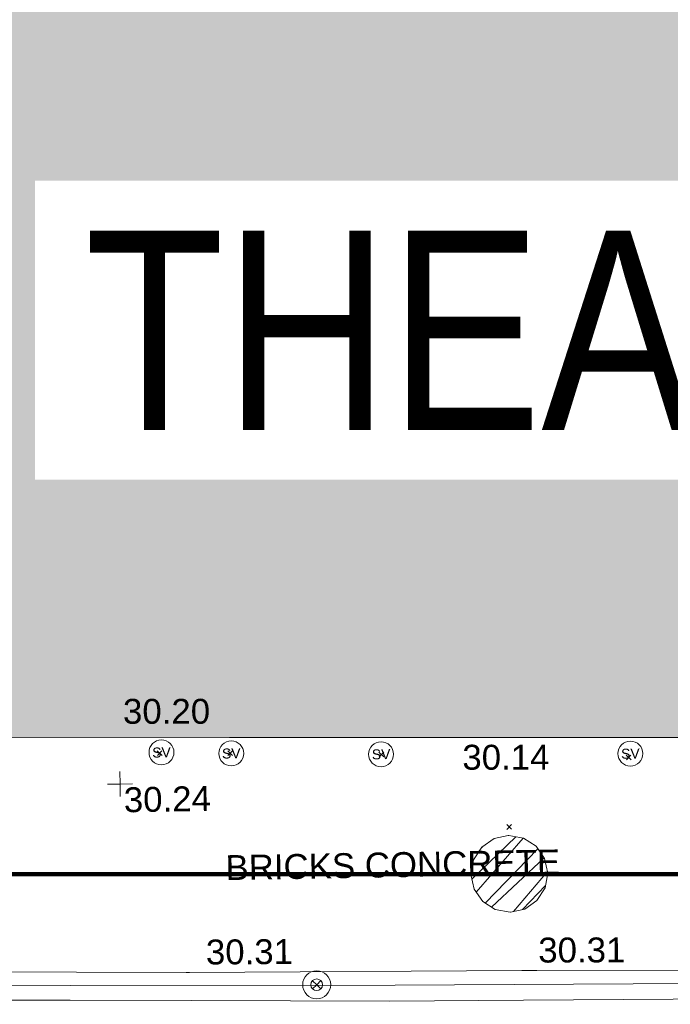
# Model space of a CAD drawing. Header units: millimetres. Extents: x -290717 to 520720, y -88450 to 287762.
# Tile 239 of 256: x 65741 to 75531, y 42444 to 57264. Entities that reach past the tile are written whole.
import ezdxf

# ---------------------------------------------------------------- set-up
doc = ezdxf.new("R2010")
doc.units = ezdxf.units.MM
doc.linetypes.add('IMPORT-HIDDEN2 _3_', pattern=[4762.5, 3175, -1587.5])
doc.linetypes.add('IMPORT-UG_ELEC_STREET LIGHTING_QLB2 _2_', pattern=[2700, 1500, -300.0000000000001, 0, -250, 150, -300.0000000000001, 0, -200])
for name, color, linetype, lineweight, true_color in [('00__TOPO__TOP_OF_FENCE_SYMBOL', 7, 'Continuous', 9, 0x666666), ('00_TOPO_SERV_STOP_VALVE', 7, 'Continuous', 9, 0x666666), ('00_UAV_BUILDING_OUTLINE', 5, 'Continuous', 9, 0x0000ff), ('00_UAV_FENCE_2D', 7, 'Continuous', 9, 0x264c2f), ('00_UAV_LEVEL_SPOT', 7, 'Continuous', 9, 0x666666), ('00_UAV_WALL', 7, 'Continuous', 9, 0x7c00a5), ('12333-PUM-2D-U-0001-C01 - Rev2_REVIT IMPORT_dwg', 7, 'Continuous', 9, 0x767676), ('A_RHA_Line', 7, 'Continuous', 9, 0x00a600), ('PUM-CHAMBER EXTENTS', 6, 'IMPORT-HIDDEN2 _3_', 9, 0xff00ff)]:
    doc.layers.add(name, color=color, linetype=linetype, lineweight=lineweight, true_color=true_color)
for name, color, linetype, lineweight in [('00_UAV_SURVEY_TEXT', 7, 'Continuous', 9), ('A_RHA_Detail', 7, 'Continuous', 9), ('A_RHA_Text', 7, 'Continuous', 9), ('GEN-TEXT', 7, 'Continuous', 9)]:
    doc.layers.add(name, color=color, linetype=linetype, lineweight=lineweight)
doc.styles.add('Arial Narrow', font='ARIALN.TTF', dxfattribs={"height": 3000})
doc.styles.add('Swis721 Lt BT', font='swissl.ttf', dxfattribs={"height": 399.9999999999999})
doc.styles.add('Swis721 Lt BT_2', font='swissl.ttf', dxfattribs={"height": 375})

# ---------------------------------------------------------------- blocks, each defined once
blk = doc.blocks.new('12333-PUM-2D-U-0001-C01 - Rev2_REVIT IMPORT_dwg_MSL_Sluice_Valve_SYM-2077246-Site Location Plan Existing')
at = {"layer": '00_TOPO_SERV_STOP_VALVE', "color": 254, "true_color": 0xcccccc}
blk.add_circle((0, 0), 500.0000000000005, dxfattribs=at)
at = {"layer": '00_TOPO_SERV_STOP_VALVE', "insert": (0, 198.9876086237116), "char_height": 399.9999999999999, "width": 785.1100955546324, "attachment_point": 2, "line_spacing_factor": 1.005061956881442, "style": 'Swis721 Lt BT'}
blk.add_mtext('SV', dxfattribs=at)
blk = doc.blocks.new('12333-PUM-2D-U-0001-C01 - Rev2_REVIT IMPORT_dwg_MSL_Node_LineworkTOF-2077248-Site Location Plan Existing')
at = {"layer": '00__TOPO__TOP_OF_FENCE_SYMBOL', "color": 254, "true_color": 0xcccccc, "flags": 128}
for points in [[(165.3591892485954, 165.3591892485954), (0, 0), (-165.3591892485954, 165.3591892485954)], [(165.3591892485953, -165.3591892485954), (0, 0), (-165.3591892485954, -165.3591892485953)]]:
    blk.add_lwpolyline(points, dxfattribs=at)
at = {"layer": '00__TOPO__TOP_OF_FENCE_SYMBOL', "color": 254, "true_color": 0xcccccc}
for radius in [562.5594001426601, 233.853208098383]:
    blk.add_circle((0, 0), radius, dxfattribs=at)
blk = doc.blocks.new('12333-PUM-2D-U-0001-C01 - Rev2_REVIT IMPORT_dwg_UAV-2077255-Site Location Plan Existing')
at = {"layer": '00_UAV_LEVEL_SPOT', "color": 254, "true_color": 0xcccccc, "flags": 128}
for points in [[(500.0000000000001, 0), (0, 0), (0, 500.0000000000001)], [(0, -500.0000000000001), (0, 0), (-500.0000000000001, 0)]]:
    blk.add_lwpolyline(points, dxfattribs=at)
blk = doc.blocks.new('12333-PUM-2D-U-0001-C01 - Rev2_REVIT IMPORT_dwg_MGS62954_T2_Galway_ITM_3d_Rev1-2077680-Site Location Plan Existing')
at = {"layer": '00_UAV_FENCE_2D', "color": 254, "true_color": 0xcccccc, "flags": 128}
blk.add_lwpolyline([(533991899.5421202, 725600325.4482307), (533991828.5702921, 725596626.0258937), (533987912.7885, 725596664.6665001), (533983992.7885, 725596759.6665), (533978558.7885, 725596850.6664999), (533974087.7885001, 725596902.6665), (533969196.7885, 725596983.6665), (533963895.7885, 725597063.6665), (533960784.0595001, 725597139.8885001), (533960859.0595001, 725601247.8885), (533960914.0595001, 725605285.8885001), (533960967.7425, 725607837.812), (533961063.7425001, 725613958.8120002), (533961090.6646547, 725616194.2439686)], dxfattribs=at)
at = {"layer": '00_UAV_WALL', "color": 254, "true_color": 0xcccccc, "flags": 128}
for points in [[(533992189.7086982, 725600320.5054702), (533992075.7884999, 725596393.6665001), (533991005.2950826, 725596422.1062272), (533988198.7885, 725596496.6665001), (533986008.5859736, 725596530.3464564), (533983841.7885, 725596563.6665), (533981010.8676286, 725596590.0782341), (533979768.7885, 725596601.6665), (533976012.6309975, 725596642.7138413), (533974003.7885001, 725596664.6665001), (533971014.2877428, 725596725.5752472), (533969193.7885, 725596762.6665), (533966015.4047053, 725596816.5814509), (533964300.7885001, 725596845.6665), (533961016.0061923, 725596867.9222395), (533960499.0436471, 725596871.4248717), (533960590.1335039, 725601352.1082281), (533960596.1900001, 725601650.0255002), (533960664.1329561, 725606346.3936037), (533960686.1900001, 725607871.0255), (533960802.279188, 725611338.7042762), (533960834.8385001, 725612311.2775)], [(533960995.7885, 725597359.6665), (533965727.7885, 725597253.6665), (533965994.5250275, 725597248.1456981), (533970945.7885001, 725597145.6665001), (533970993.4543039, 725597145.124227), (533975993.1307698, 725597088.2450862), (533976219.7885, 725597085.6665), (533980702.7885001, 725597012.6665), (533980992.3402064, 725597008.2738068), (533984657.7885, 725596952.6665), (533985991.5877491, 725596930.5031238), (533988328.7885, 725596891.6664999), (533990990.7470879, 725596855.134589), (533991607.7885, 725596846.6665002), (533991678.4460872, 725600329.2144285)]]:
    blk.add_lwpolyline(points, dxfattribs=at)
at = {"xscale": 0.375, "yscale": 0.375, "zscale": 0.375}
for name, p in [('12333-PUM-2D-U-0001-C01 - Rev2_REVIT IMPORT_dwg_MSL_Sluice_Valve_SYM-2077246-Site Location Plan Existing', (533970631.0595001, 725600465.8885001)), ('12333-PUM-2D-U-0001-C01 - Rev2_REVIT IMPORT_dwg_MSL_Sluice_Valve_SYM-2077246-Site Location Plan Existing', (533971681.0595001, 725600432.8885)), ('12333-PUM-2D-U-0001-C01 - Rev2_REVIT IMPORT_dwg_MSL_Sluice_Valve_SYM-2077246-Site Location Plan Existing', (533973935.0595001, 725600380.8885001)), ('12333-PUM-2D-U-0001-C01 - Rev2_REVIT IMPORT_dwg_MSL_Sluice_Valve_SYM-2077246-Site Location Plan Existing', (533977685.0595001, 725600324.8885001)), ('12333-PUM-2D-U-0001-C01 - Rev2_REVIT IMPORT_dwg_UAV-2077255-Site Location Plan Existing', (533970000, 725600000.0000001)), ('12333-PUM-2D-U-0001-C01 - Rev2_REVIT IMPORT_dwg_MSL_Node_LineworkTOF-2077248-Site Location Plan Existing', (533972905.3134631, 725596928.44186))]:
    blk.add_blockref(name, p, dxfattribs=at)
at = {"layer": '00_UAV_BUILDING_OUTLINE', "color": 251, "true_color": 0x666666, "char_height": 375, "width": 1495.902363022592, "attachment_point": 1, "line_spacing_factor": 1.005061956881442, "style": 'Swis721 Lt BT_2'}
for s, insert, rotation in [('30.20', (533970066.082028, 725601281.5675609), 359.0241056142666), ('30.14', (533975159.4287546, 725600501.692535), 359.0241056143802)]:
    blk.add_mtext(s, dxfattribs=dict(at, insert=insert, rotation=rotation))
at = {"layer": '00_UAV_LEVEL_SPOT', "insert": (533970051.8765643, 725599949.1441547), "char_height": 375, "width": 1495.902363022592, "attachment_point": 1, "line_spacing_factor": 1.005061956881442, "style": 'Swis721 Lt BT_2'}
blk.add_mtext('30.24', dxfattribs=at)
at = {"layer": '00_UAV_SURVEY_TEXT', "color": 251, "true_color": 0x666666, "insert": (533971563.8000001, 725598901.6296078), "char_height": 375, "width": 5617.944430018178, "attachment_point": 1, "line_spacing_factor": 1.005061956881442, "style": 'Swis721 Lt BT_2'}
blk.add_mtext('BRICKS CONCRETE', dxfattribs=at)
at = {"layer": '00_UAV_WALL', "color": 251, "true_color": 0x666666, "char_height": 375, "width": 1495.902363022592, "attachment_point": 1, "line_spacing_factor": 1.005061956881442, "style": 'Swis721 Lt BT_2'}
for insert, rotation in [((533971249.0717741, 725597637.4778334), 359.34819899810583), ((533976250.6144319, 725597579.625314), 359.13081338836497)]:
    blk.add_mtext('30.31', dxfattribs=dict(at, insert=insert, rotation=rotation))
blk = doc.blocks.new('12333-PUM-2D-U-0001-C01 - Rev2_REVIT IMPORT_dwg-1620468-Site Location Plan Existing')
at = {"layer": 'PUM-CHAMBER EXTENTS', "true_color": 0xffaaff}
h = blk.add_hatch(dxfattribs=at)
h.set_pattern_fill('FP_3', color=211, style=0, pattern_type=2)
h.set_pattern_definition([(45, (-533641079.65, -725615854.3560001), (-265.1650429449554, 265.1650429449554), []), (45, (-533640902.873, -725615854.3560001), (-265.1650429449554, 265.1650429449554), [])])
h.paths.add_polyline_path([(334753.350152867, -17885.41153934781), (334974.5623624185, -17841.40969510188), (335162.0970183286, -17716.10304410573), (335287.4036693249, -17528.56838819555), (335331.4055135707, -17307.35617864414), (335287.4036693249, -17086.14396909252), (335162.0970183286, -16898.60931318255), (334974.5623624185, -16773.30266218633), (334753.350152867, -16729.3008179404), (334510.5733809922, -16787.7116420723), (334344.6032874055, -16898.60931318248), (334219.2966364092, -17086.14396909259), (334175.2947921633, -17307.35617864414), (334219.2966364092, -17528.56838819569), (334344.6032874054, -17716.10304410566), (334532.1379433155, -17841.40969510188)])
at = {"layer": 'GEN-TEXT', "color": 253, "true_color": 0xaaaaaa}
for p, q in [((329488.3698138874, -15434.35617862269), (329559.0804920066, -15363.64550050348)), ((329559.0804920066, -15434.35617862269), (329488.3698138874, -15363.64550050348)), ((330548.3698139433, -15454.35617864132), (330619.0804920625, -15383.64550052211)), ((330619.0804920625, -15454.35617864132), (330548.3698139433, -15383.64550052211)), ((332823.6359793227, -15512.40468316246), (332894.346657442, -15441.69400504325)), ((332894.346657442, -15512.40468316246), (332823.6359793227, -15441.69400504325)), ((336543.3796319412, -15622.08395206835), (336614.0903100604, -15551.37327394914)), ((336614.0903100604, -15622.08395206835), (336543.3796319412, -15551.37327394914)), ((334728.9948138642, -16636.71151769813), (334799.7054919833, -16566.00083957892)), ((334799.7054919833, -16636.71151769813), (334728.9948138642, -16566.00083957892))]:
    blk.add_line(p, q, dxfattribs=at)
at = {"layer": 'PUM-CHAMBER EXTENTS', "color": 211, "linetype": 'Continuous', "true_color": 0xffaaff, "flags": 128}
blk.add_lwpolyline([(335331.4055135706, -17307.35617864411), (335287.4036693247, -17086.14396909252), (335162.0970183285, -16898.60931318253), (334974.5623624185, -16773.30266218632), (334753.3501528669, -16729.30081794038), (334745.6440419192, -16730.83365871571), (334532.1379433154, -16773.30266218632), (334344.6032874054, -16898.60931318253), (334219.2966364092, -17086.14396909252), (334175.2947921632, -17307.35617864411), (334219.2966364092, -17528.56838819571), (334344.6032874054, -17716.10304410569), (334532.1379433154, -17841.40969510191), (334753.3501528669, -17885.41153934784), (334761.0562638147, -17883.87869857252), (334974.5623624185, -17841.40969510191), (335162.0970183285, -17716.10304410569), (335287.4036693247, -17528.56838819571)], close=True, dxfattribs=at)
blk.add_blockref('12333-PUM-2D-U-0001-C01 - Rev2_REVIT IMPORT_dwg_MGS62954_T2_Galway_ITM_3d_Rev1-2077680-Site Location Plan Existing', (-533641079.6498471, -725615854.3561786))

msp = doc.modelspace()

# ---------------------------------------------------------------- hatches: boundary and pattern name
at = {"layer": 'A_RHA_Detail', "true_color": 0xc0c0c0}
h = msp.add_hatch(color=9, dxfattribs=at)
h.paths.add_polyline_path([(-80880.60083898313, -68502.79057078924), (-80400.86592458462, -68483.4150911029), (-80400.86592458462, -62984.64684182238), (-24474.85765180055, -63009.32043784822), (-24456.14471274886, -50840.30023854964), (-36622.55041054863, -50831.65104346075), (-36622.5504104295, -44228.57792609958), (-50959.05265825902, -44213.68205212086), (-50959.05265825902, -42573.78171509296), (-54563.93258049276, -42571.21897729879), (-54565.69773355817, -45054.17447471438), (-92408.82109324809, -45027.27149617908), (-92411.78875845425, -49201.74309219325), (-100061.9988811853, -49201.74309219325), (-100052.221444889, -64852.82557835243), (-86120.90825231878, -64852.82557835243), (-86092.16626519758, -62957.90041523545), (-84861.10047611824, -62957.90041520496), (-84854.79054275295, -68240.10973718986), (-80870.60226895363, -68240.10973718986)])
h.paths.add_polyline_path([(-137238.9269955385, -68461.93840922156), (-132719.7426408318, -68433.06336920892), (-132847.0731201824, -62850.0428228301), (-130454.6837966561, -62916.63108081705), (-130498.2830220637, -61355.8539363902), (-117581.136331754, -61423.42893434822), (-117492.3908565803, -49183.91309186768), (-125136.5200282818, -49178.47881939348), (-125133.5727033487, -45032.61887132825), (-163007.1824077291, -45005.69421944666), (-163007.1824077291, -44090.29634113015), (-163123.8521375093, -44090.21339942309), (-163122.6389897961, -42383.751842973), (-166563.8543420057, -42383.75184295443), (-166565.0349082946, -44044.3982420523), (-193158.4656786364, -44025.49275802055), (-193195.152889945, -62863.6565097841), (-137269.7106414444, -62916.63108078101), (-137254.3708868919, -65679.90523788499)])
h.paths.add_polyline_path([(120310.9497607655, -32334.2823016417), (120312.4652266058, -31610.73011961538), (133451.2244789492, -31638.24899384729), (133469.2230092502, -19717.98315777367), (121295.7536929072, -19692.48606427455), (121319.8434528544, -8190.941560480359), (112277.0825929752, -8172.001674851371), (112263.1769726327, -14811.12345451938), (78285.85310969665, -14739.95861435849), (78292.82277619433, -8167.077575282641), (76545.55099677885, -8163.40371230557), (69355.76844230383, -8152.931592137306), (69353.66597202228, -9156.746357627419), (68372.60878942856, -9154.691552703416), (68372.60878942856, -13705.52853212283), (69333.72334743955, -13707.54156767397), (69325.07112544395, -16249.53369225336), (66623.4489111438, -16249.53369225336), (66619.79243932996, -17995.29925522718), (65989.07757491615, -17995.29925522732), (65985.44262769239, -19730.78799479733), (57152.23993372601, -19712.28702423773), (57127.42535098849, -31559.89461998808), (70277.87165423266, -31587.43801817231), (70277.87165428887, -32271.74147154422), (78263.96947906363, -32285.12944888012), (78266.62669288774, -31019.79372153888), (112335.8856506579, -31091.15111856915), (112335.8856506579, -32317.57330550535), (119781.4233959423, -32333.17321910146)])
h.paths.add_polyline_path([(7503.71740934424, -1791.43926322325), (15482.43097389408, -674.0213230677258), (15484.0826184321, 148.1327206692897), (56188.28042539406, 205.5276654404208), (56155.8432600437, 14338.31663138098), (18016.62665932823, 14236.4814953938), (17967.9025208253, 34313.18372075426), (21727.10644861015, 34324.06926249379), (21708.9097307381, 40608.10218319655), (18009.66447156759, 40608.10218325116), (17995.54603703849, 45483.75063445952), (9770.084212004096, 45420.63294734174), (3966.216019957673, 45443.14492469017), (3984.771235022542, 14176.56786831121), (1023.062455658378, 14176.56786840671), (-276.5134647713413, 14190.52623465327), (-231.6790044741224, 5976.811441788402), (-226.4491536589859, 193.7444677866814), (1220.250839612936, 179.5999159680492), (7477.609307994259, 143.2867556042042), (7488.638446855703, -674.0213230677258)])
h.paths.add_polyline_path([(77755.59663317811, 53.47451145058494), (77729.51881611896, 1699.844979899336), (94464.47132486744, 1659.976083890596), (94606.37913471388, 17991.39023626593), (88810.41901146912, 18015.03260816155), (88799.89418497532, 14436.74271609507), (69413.88950349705, 14457.87738898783), (69377.35724448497, 99.62816357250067), (70760.85642036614, 92.0068082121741)])
h.paths.add_polyline_path([(61252.12079698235, 46453.95617369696), (105774.7348988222, 46472.68783510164), (105768.2642197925, 61852.61234310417), (92285.13876306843, 61852.61234310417), (92308.59670397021, 65784.30757142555), (96107.46680002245, 65767.6044524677), (96059.6808111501, 75209.20847378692), (101084.8427276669, 75071.88872768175), (104988.0046543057, 74765.36560410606), (108403.6894220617, 74363.84089439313), (112009.2703903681, 73787.25420864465), (115645.3524814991, 73049.69667210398), (116890.8108050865, 72761.69136255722), (120208.9929832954, 71893.18353872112), (120865.241739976, 71703.68487155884), (124135.6329505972, 70669.67317909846), (127435.6253142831, 69480.50055823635), (127820.4368655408, 69394.93141813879), (128274.3081769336, 69331.69585757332), (128731.879114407, 69306.66104520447), (129189.9401456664, 69320.00258265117), (129645.2782985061, 69371.62688830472), (130094.6997111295, 69461.17185607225), (130535.0520071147, 69588.00939078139), (130963.2464342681, 69751.2498188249), (131376.279516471, 69949.74812593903), (131771.254123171, 70182.11198906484), (132162.5575600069, 70460.54046602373), (132496.0921582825, 70741.69081117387), (132820.8713676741, 71064.98072578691), (133117.4593294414, 71414.31364276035), (133383.77568926, 71787.23923958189), (133616.5473239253, 72178.53728446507), (133817.1647262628, 72590.54524901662), (133982.6025969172, 73017.89547517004), (134111.7005086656, 73457.59040804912), (134203.5529320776, 73906.545904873), (134257.5155882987, 74361.61286220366), (134272.5462649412, 74819.59931534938), (134250.5259874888, 75277.29281749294), (134189.6227572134, 75731.48297750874), (134090.9274700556, 76178.98397761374), (133955.1324028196, 76616.65691996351), (133783.1900598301, 77041.4318434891), (133576.3064937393, 77450.3292564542), (133335.9328436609, 77840.48103831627), (133063.7551572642, 78209.15055536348), (132761.6825665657, 78553.75185442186), (132431.8338935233, 78871.86780505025), (132076.5227904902, 79161.26705200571), (131698.2415079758, 79419.91966864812), (131299.6434187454, 79646.01139199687), (131093.5942456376, 79746.34209763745), (132146.0467355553, 83110.22226149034), (122787.763295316, 86282.54285521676), (121604.3555410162, 82800.35918872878), (117095.9864226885, 83870.84033788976), (116841.9598400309, 83526.35449576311), (116120.5435466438, 91221.9361197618), (110237.7341284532, 91274.27491024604), (110194.3680786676, 90435.39030217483), (104988.0046543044, 90486.49901569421), (104973.2761846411, 94309.82427956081), (103746.1314668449, 94309.82427962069), (103839.9937121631, 122852.1474272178), (96365.09202303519, 122931.9599471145), (96350.3400238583, 123952.416858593), (104555.5505249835, 123902.1925258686), (104607.3234457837, 120248.5396157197), (125502.5015002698, 120134.193340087), (125662.0200253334, 137657.3796883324), (114479.5865733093, 137699.2256881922), (114382.3062641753, 129149.9458158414), (104644.1590035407, 129187.997507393), (104577.9931702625, 126217.3903165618), (101184.4926405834, 126159.1566967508), (101264.6166812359, 135959.2655565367), (89967.23177303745, 135988.8856164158), (89927.63362986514, 125823.6463181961), (93630.53562299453, 125840.7948842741), (93580.6568888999, 122931.9599471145), (88697.38835373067, 122904.7310127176), (88679.38989541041, 95739.0914377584), (86378.25848993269, 95739.0914377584), (86378.18187189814, 96178.10083375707), (83279.5074328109, 96200.92083330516), (83273.62493422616, 95735.74732136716), (70169.67509616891, 95733.22421950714), (70166.2684274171, 96272.07409350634), (66674.99731291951, 96257.14073659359), (66654.74538556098, 95755.71092140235), (65784.77231076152, 95755.71092140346), (65887.65094981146, 117470.6305650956), (53473.34271625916, 117487.9046429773), (53434.44066306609, 98570.4634906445), (40649.41626913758, 98570.46349066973), (40610.16711556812, 94406.01479082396), (38853.82372865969, 94410.36303444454), (38848.65589191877, 89463.65332732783), (40612.46601909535, 89518.45976927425), (40665.38257359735, 86257.73741131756), (38372.19584673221, 86305.7230928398), (38369.79373532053, 76901.0507917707), (50937.95125076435, 76944.40198877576), (50922.88567283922, 74598.78180893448), (56484.90611318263, 74588.85093774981), (56484.9061131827, 75194.85181998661), (92465.40372273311, 75233.02581663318), (92645.92783659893, 71766.64845097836), (89810.5550181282, 69362.83965827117), (85313.16173971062, 69360.94750424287), (85313.16173971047, 66907.40508090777), (75210.14498260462, 66903.15451592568), (75210.14498260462, 63815.70944554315), (70819.40014306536, 63815.70999204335), (70819.21601502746, 64253.35708063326), (69456.8341568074, 64253.35708063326), (69455.71957374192, 66901.99623168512), (61303.3285675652, 66898.56680686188), (61304.56054652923, 63970.32021231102), (70500.41048205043, 63970.32021223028), (70500.40885431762, 61852.59006210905), (61245.64388480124, 61848.69637492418), (61252.12079698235, 46455.07044720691)])
h.paths.add_polyline_path([(-17153.16561239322, 48569.32684293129), (-17153.16561227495, 60770.38083690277), (-29362.88357762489, 60774.7042869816), (-29362.88357762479, 67399.20394583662), (-43507.25361058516, 67405.01911302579), (-43488.53133082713, 69093.07334179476), (-45766.41866234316, 69109.32868391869), (-45794.34620035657, 67405.01911302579), (-47272.11273197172, 67404.21245453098), (-47272.44887636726, 66454.91798912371), (-86004.56386335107, 66468.6329952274), (-86006.66970790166, 60521.58362724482), (-92662.8772251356, 60521.58362724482), (-92666.53762789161, 50184.35611936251), (-79752.016597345, 50179.78302554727), (-79752.016597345, 48591.49323813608), (-17157.71631240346, 48569.32845421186)])
h.paths.add_polyline_path([(-201056.4185879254, 48628.75479108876), (-138377.9751621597, 48634.64535782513), (-138377.9751621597, 50133.28202330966), (-125467.710581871, 50134.49533928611), (-125468.6909603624, 60566.19036866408), (-132186.8595615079, 60565.86652591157), (-132187.4203588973, 66533.01978768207), (-170643.3098734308, 66805.61809689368), (-170643.3098732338, 67738.78475851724), (-200340.0100486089, 67488.93693767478), (-200348.7175167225, 60827.7802510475), (-201057.5650552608, 60827.71357562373), (-201056.6510294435, 51102.0431337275)])
h.paths.add_polyline_path([(-240051.5126725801, 54769.1949116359), (-239444.4902595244, 54811.10754483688), (-239186.5396225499, 54841.92927608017), (-238764.8191578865, 54940.98166103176), (-238382.4735933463, 55122.46891391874), (-237990.3402229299, 55354.87497237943), (-237269.2031026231, 55936.21514997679), (-237030.2712443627, 56228.66101920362), (-236793.0039600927, 56569.31473977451), (-236554.5880579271, 57004.26389721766), (-236432.7219585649, 57267.46508911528), (-236300.0815274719, 57753.26239002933), (-236250.7285154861, 58017.17885687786), (-236235.6490610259, 58516.21786795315), (-236233.2538430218, 58987.85640057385), (-236213.702979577, 59823.48083772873), (-236363.8287856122, 59820.8603820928), (-236634.0279869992, 60698.06075831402), (-236391.9547756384, 61432.1972634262), (-236225.4740089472, 61435.10319604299), (-236201.6036570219, 62637.68779599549), (-232563.5271750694, 62639.28734435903), (-232563.5271750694, 63049.03842407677), (-232732.1945866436, 63049.15302221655), (-232860.1521278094, 63457.9589027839), (-232731.6068089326, 63914.24862701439), (-232560.8209657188, 63914.24862701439), (-232521.9864006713, 70597.99604498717), (-240628.6947850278, 70598.85496274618), (-240629.7923196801, 72350.98321581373), (-246412.6011213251, 72347.36085937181), (-246412.6011213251, 70616.45923939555), (-254449.5805725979, 70618.60952619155), (-254454.637144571, 70754.06491724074), (-254469.7140363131, 73191.6627625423), (-263883.2532625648, 73267.83063692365), (-263902.4181505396, 68260.74348557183), (-263714.8217520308, 68259.82096576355), (-263552.9672900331, 67819.6543439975), (-263719.0883117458, 67392.20684197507), (-263913.629869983, 67392.20684288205), (-263956.7001914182, 58633.76423459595), (-260181.1963171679, 58611.22607638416), (-260192.3146984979, 56354.25111578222), (-257184.684388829, 56339.46086010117), (-257213.4419958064, 57092.93866025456), (-257338.5163846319, 57093.27331227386), (-257471.0109295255, 57531.7457231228), (-257338.5163845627, 58062.22513700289), (-257203.4956297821, 58064.06881293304), (-257173.5751889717, 58598.54056827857), (-256478.2273617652, 58575.27357918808), (-256478.2273617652, 58788.51859477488), (-256013.0091299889, 58911.92701537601), (-255397.0786589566, 58780.99767608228), (-255397.0786664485, 58595.98242230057), (-243809.8853614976, 58585.92793205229), (-243805.3570672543, 58352.04527760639), (-243740.9394682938, 57884.52572396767), (-243619.083060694, 57421.84877501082), (-243424.3877541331, 56943.65915328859), (-243247.1437899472, 56608.24157716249), (-243003.0710577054, 56249.99021479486), (-242732.2093200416, 55932.75703086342), (-242371.7230179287, 55603.12658814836), (-242141.2551255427, 55424.88676771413), (-241804.9643038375, 55216.88439829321), (-241529.464082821, 55077.02869058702), (-241100.6275144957, 54917.18295005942), (-240836.2134980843, 54840.82833179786), (-240453.4486196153, 54788.6078413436), (-240203.3756532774, 54776.52967577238)])
h.paths.add_polyline_path([(40276.69022620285, 59895.3641775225), (40328.62676026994, 69196.9439153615), (36588.99968782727, 69217.82459101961), (36619.46637569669, 74674.25962431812), (32264.36460075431, 74687.02318924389), (32233.48293864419, 69156.26826309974), (11916.69390488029, 69269.70959690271), (11966.66200108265, 78218.75165977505), (29087.50901742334, 78123.15526811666), (29143.44567202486, 88141.13700481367), (15719.34879623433, 88216.09212957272), (15732.60379610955, 90589.99788900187), (4594.294101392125, 90652.19003492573), (4525.129359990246, 78265.12250452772), (10096.76365550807, 78234.01258734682), (10077.43887221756, 74773.03821913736), (4547.641142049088, 74803.91453678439), (4465.579974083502, 60107.16002351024), (19125.89094757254, 60025.30234268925), (19139.86249371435, 62527.53804648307), (31738.59196305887, 62457.19146407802), (31724.55430855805, 59943.11609818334), (38369.79364222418, 59906.01157297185)])
h.paths.add_polyline_path([(-246083.0241259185, 72334.29150213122), (-246083.0594797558, 72334.30275087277), (-246208.2905500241, 72334.29150213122)])
h.paths.add_polyline_path([(-114575.3004830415, 112178.0758696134), (-114575.3246436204, 112178.0758696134), (-114707.2752166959, 115801.5811617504)])
h.paths.add_polyline_path([(-154699.9178766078, 101760.4080976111), (-114382.0503338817, 101776.0542915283), (-114382.0503338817, 106926.936016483), (-113755.641395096, 106927.1791078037), (-113757.5507412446, 111847.2721532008), (-114431.6837526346, 111847.2721532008), (-114431.8098651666, 112178.075869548), (-114575.3004830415, 112178.0758696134), (-114578.9984943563, 121707.2390834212), (-123056.9849702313, 121707.2390834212), (-123068.8201032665, 156452.7036899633), (-119381.2340625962, 156454.1347343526), (-119381.2340625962, 160165.8603541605), (-115501.031452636, 160167.3661472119), (-115503.3750945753, 166206.5793118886), (-132411.7987151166, 166599.6604729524), (-132411.8243306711, 166665.6603411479), (-135275.0124468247, 166664.5489553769), (-135275.0124468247, 166628.1883102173), (-135911.3205077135, 166628.1944503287), (-135911.3479256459, 166352.1604668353), (-152521.1633846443, 166345.7145607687), (-152518.3680955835, 159142.6836790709), (-150699.3133726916, 159117.9265656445), (-150755.6690356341, 122560.6912032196), (-151059.2005266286, 122560.6912032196), (-151061.0981347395, 121302.4374931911), (-154138.3148337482, 121372.6012653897), (-154138.3148337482, 121865.183451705), (-154704.3888425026, 121867.2611370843), (-154688.5451973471, 119352.3937021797), (-154745.5933227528, 119352.3715636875), (-154745.5763474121, 118722.1532660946), (-160794.1544526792, 118748.744283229), (-160794.1544527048, 119410.5425977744), (-163852.1622693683, 119422.408321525), (-163855.0715294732, 118762.2003111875), (-167568.6765459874, 118778.5256058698), (-166634.6619849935, 124395.1277019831), (-166843.6206842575, 124471.2090400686), (-167568.6765459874, 124707.6250904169), (-168028.2173235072, 124841.3808643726), (-168630.5006276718, 124991.3056740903), (-169238.2056070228, 125117.4693074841), (-169850.3952285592, 125219.6772877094), (-170466.1255403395, 125297.7720169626), (-171089.1102599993, 125351.8553033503), (-171704.4065937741, 125381.1774254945), (-172325.0479971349, 125386.3595015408), (-172782.2248668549, 125374.5832363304), (-173401.7764236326, 125337.4554476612), (-174019.3926983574, 125276.0328036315), (-174634.1213722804, 125190.4100127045), (-175245.0145766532, 125080.7190996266), (-176047.1958093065, 124895.7675261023), (-176665.4852587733, 124724.7228134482), (-177045.3001228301, 124609.1129151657), (-177631.5127793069, 124405.2077276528), (-176665.4852586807, 118818.5158793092), (-177558.9402083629, 118822.4435769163), (-177662.2853368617, 125263.4341236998), (-176365.3912352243, 126542.9270807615), (-159462.2970490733, 126319.9103917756), (-157057.7396790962, 128609.0850976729), (-157060.6673204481, 136153.1661957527), (-158638.8016610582, 137740.2441626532), (-159352.3735831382, 137740.2441626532), (-161634.4140635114, 140201.1078539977), (-168727.9404946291, 140256.8191147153), (-171035.0401162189, 137942.884730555), (-174184.1459014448, 137942.884730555), (-176460.1168228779, 140292.2858551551), (-177341.68569345, 140292.285855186), (-177341.7114445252, 140358.4281613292), (-183428.5803825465, 140356.0660244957), (-185921.6385984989, 137917.4639097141), (-185921.6385985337, 131757.309115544), (-186906.8767412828, 131756.9267734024), (-187725.3914540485, 130809.9989183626), (-187724.0588902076, 127376.1828149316), (-186481.0281350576, 126304.557648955), (-186479.4846755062, 122327.2959175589), (-185176.2828158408, 121059.4673825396), (-180304.1129154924, 121059.4673825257), (-180304.1136492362, 118802.0484409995), (-193555.3706955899, 118802.0484409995), (-193555.3686998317, 133117.8341649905), (-192593.6442938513, 133118.2073819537), (-192593.6442938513, 134200.8158367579), (-192224.6284783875, 134200.9592041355), (-192225.5653014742, 136615.0101267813), (-192595.0012461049, 136615.0101267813), (-192595.4357332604, 137734.4745166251), (-193589.2709668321, 137734.4746851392), (-193589.2685988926, 147474.5705834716), (-193163.2062206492, 147492.8644728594), (-192606.8095195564, 147551.4951472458), (-192359.9383250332, 147589.5931622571), (-192199.8207947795, 147616.5827293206), (-191882.7548926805, 147682.9245600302), (-191568.5380071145, 147761.6632019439), (-191020.2573150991, 147932.4221712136), (-190950.5841382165, 147955.8263236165), (-190647.7999969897, 148070.951423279), (-190349.769078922, 148197.8750093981), (-190056.9509284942, 148336.4013817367), (-189769.7970512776, 148486.316942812), (-189375.4954991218, 148717.2624196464), (-189132.9060261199, 148873.2749095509), (-188867.5421091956, 149059.0543930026), (-188609.6764469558, 149255.1087866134), (-188354.9814056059, 149465.3525772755), (-188079.6339208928, 149713.8792482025), (-187884.9836199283, 149901.8220103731), (-187538.2510284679, 150274.4802367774), (-187446.2998447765, 150378.396083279), (-187241.3270201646, 150629.2310214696), (-187046.3599558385, 150887.9197697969), (-186861.699277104, 151154.0634500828), (-186546.1373636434, 151669.8298752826), (-186524.4196769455, 151707.063245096), (-163675.289831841, 151669.8298752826), (-163687.5843044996, 148134.0767945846), (-157303.6541541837, 148136.4921063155), (-157303.6541541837, 155759.9150161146), (-157557.4317586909, 155765.0384228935), (-157555.9168973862, 166678.0466575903), (-187009.2021991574, 166699.7464767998), (-187013.0952111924, 162054.4009359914), (-188707.1775469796, 162044.5925187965), (-188705.9961893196, 155021.5333641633), (-188737.9999316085, 154650.5326603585), (-188799.0133970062, 154283.1866125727), (-188857.2045401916, 154035.4341107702), (-188966.1106131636, 153679.3368924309), (-189102.6200311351, 153332.8820747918), (-189265.8911677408, 152998.2056672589), (-189454.9174010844, 152677.3710606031), (-189645.2484685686, 152421.322012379), (-189916.9563410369, 152104.2450531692), (-190212.7041973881, 151809.4634871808), (-190530.6686598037, 151538.7947475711), (-190868.889367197, 151293.9075915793), (-191225.2810786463, 151076.3118324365), (-191597.6465194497, 150887.3490190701), (-192092.8415776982, 150682.5621956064), (-192485.2937347, 150569.6612301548), (-192903.8930807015, 150482.2408890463), (-193187.215491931, 150440.8868273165), (-193594.1866364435, 150407.1257787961), (-193594.5953882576, 151459.989522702), (-205369.2399268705, 151455.4201248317), (-205354.452352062, 113350.0822379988), (-207187.1580384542, 113349.3709450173), (-207184.3024929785, 105991.0636522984), (-205312.8709512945, 105991.0636522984), (-205311.2365670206, 101769.6553082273), (-175488.645120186, 101781.2285901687), (-175488.645120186, 110889.6985621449), (-154703.462766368, 110897.5679794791), (-154700.5193329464, 103310.2697088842)])
h.paths.add_polyline_path([(193735.9435692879, 113047.8274775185), (208865.0938716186, 114991.026643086), (208976.1154122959, 114126.6471161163), (216447.8967330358, 115086.3281915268), (216038.7305308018, 118271.970241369), (232648.5073383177, 120405.3421627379), (233425.9936153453, 114352.0734369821), (240632.2017567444, 115277.6440986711), (239854.8412683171, 121329.9334728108), (256406.8682407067, 123455.8879629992), (257091.7572256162, 118089.1198988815), (264572.287122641, 119040.8180953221), (261877.8350554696, 138524.7609215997), (259178.7147038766, 138221.6086023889), (259197.3483654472, 137439.0084132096), (254686.1480587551, 136897.0007613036), (255412.6810205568, 131314.8303174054), (240852.7447965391, 129522.4514055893), (239771.0426540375, 137918.8519126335), (240649.582243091, 138010.1984551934), (240062.3063116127, 142776.6750342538), (239165.7694641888, 142685.0143484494), (237630.9646614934, 151018.3171733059), (266172.8791088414, 154560.7889781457), (271297.187694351, 142612.4006970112), (276531.7397502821, 144861.0987145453), (274941.5029779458, 148527.903728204), (302074.530765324, 160134.9084326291), (300215.9323773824, 164320.1841173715), (301528.161327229, 164907.0997990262), (300405.1237791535, 167477.8916353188), (299016.6944531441, 166945.7181825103), (295626.7488506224, 174518.7544287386), (294333.0289184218, 177537.1551681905), (287288.847594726, 174518.7544287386), (289427.6893504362, 169661.0163464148), (272956.7816584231, 162557.1203578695), (271943.2187786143, 164897.4305293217), (267016.3118217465, 162764.0369715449), (268502.3094164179, 159357.043014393), (265200.4029571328, 157946.4096681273), (226856.4166955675, 153146.7821791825), (227510.3041274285, 148852.0205335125), (228280.9873164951, 141179.0007484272), (227302.3544112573, 141050.2812999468), (227895.3788231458, 136433.1758633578), (228748.5501749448, 136523.8855003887), (229602.307730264, 128023.7667641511), (217691.2359889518, 126493.8999679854), (217642.3600127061, 126874.4332670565), (215138.5007311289, 126552.8357430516), (215194.9980427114, 126112.9650749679), (215015.6132225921, 126089.9247571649), (214840.967257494, 127449.6644606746), (192258.7012018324, 124549.1816390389), (193486.3576426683, 114991.026643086)])
h.paths.add_polyline_path([(-78076.24179098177, 117605.518872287), (-78076.23951907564, 117610.0871212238), (-78070.31812256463, 129485.733079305), (-74723.15926546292, 129478.3852560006), (-74723.15926546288, 125435.7860625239), (-48015.64546089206, 125380.0246061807), (-47996.55031653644, 135872.5822179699), (-61198.159180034, 135901.5630078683), (-74714.72264147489, 135923.5088764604), (-74723.62876031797, 131865.2975510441), (-78070.31812256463, 131872.6421692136), (-78062.97909490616, 149549.768943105), (-58292.26570494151, 149541.5607197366), (-58292.26570494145, 148946.2407608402), (-37707.70924049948, 148937.6946534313), (-37707.70924049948, 159740.0690313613), (-44148.26955758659, 159742.7429641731), (-44148.26955758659, 162961.3319175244), (-49829.95437586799, 162961.3319175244), (-49830.92144141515, 160632.0129326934), (-78494.0902662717, 160643.9130440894), (-78494.0902662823, 161615.1537737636), (-78739.22585210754, 161615.2555472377), (-78691.79195364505, 168187.9195488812), (-90844.5764503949, 168126.8149080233), (-90962.52567696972, 152686.7636278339), (-89064.97866810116, 152685.97582136), (-89079.54115383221, 117610.0871212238), (-78374.80210165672, 117605.6428258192)])
h.paths.add_polyline_path([(69254.82576126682, 129235.9722870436), (69259.97086178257, 136167.7892474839), (86068.0992678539, 136131.0235193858), (86008.66431381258, 164703.3084147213), (58789.63167882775, 164723.5115811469), (58789.63167882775, 170119.2062865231), (54460.16324890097, 170122.4198087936), (54457.21717773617, 166153.2792453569), (47042.21516498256, 166158.7829869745), (47041.10931533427, 164668.9097040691), (39173.27935198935, 164674.7495545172), (39172.83712618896, 164078.9539098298), (17014.87910992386, 164095.400525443), (17002.38841206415, 147267.1142245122), (12659.63471563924, 147267.1142245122), (12653.6008753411, 139137.9291796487), (17031.41608901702, 139134.6797717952), (17024.58791744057, 129935.3194463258), (39191.34773726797, 129918.8662983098), (39191.34773726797, 129258.2867272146), (69014.0340609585, 129236.1510132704)])
h.paths.add_polyline_path([(39265.62356917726, 139467.8223435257), (33050.91021530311, 139484.1586867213), (33087.56357182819, 153427.9220784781), (39277.60130890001, 153411.6505991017), (39277.60130890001, 152830.3127277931), (43058.29603858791, 152820.3745823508), (43024.83899408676, 140092.5601633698), (39267.2657899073, 140092.5601633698)])
h.paths.add_polyline_path([(1979.548949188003, 189123.2414339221), (18699.10403225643, 189180.0465563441), (18678.46874727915, 195253.6675675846), (24349.02704558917, 195272.9334349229), (24334.96888369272, 199550.7690689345), (28829.78348971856, 199566.0403168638), (28798.35772162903, 208815.6446465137), (24334.94961552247, 208806.1514042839), (24333.90624838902, 209113.2475694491), (16811.59093053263, 209087.6902915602), (16806.58456496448, 208843.590909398), (6772.293057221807, 208809.4991440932), (6797.166076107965, 201488.5780549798), (-8471.058649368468, 201436.7038403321), (-8471.058649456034, 200429.0172029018), (-11856.09020773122, 200417.5164702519), (-11823.72827012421, 190892.3684139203), (-7614.729360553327, 190904.9356358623), (-7614.729360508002, 190170.8290169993), (-4608.619189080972, 190169.2993656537), (-4608.238782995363, 190916.8832264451), (1973.379031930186, 190939.2444093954), (1977.122761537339, 189837.3456606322)])
h.paths.add_polyline_path([(-20506.2213294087, 190640.028646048), (-20122.28942212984, 206347.1214480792), (-41550.34215554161, 207015.255795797), (-41462.26177905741, 210449.6195896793), (-31391.41053375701, 210152.0276719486), (-31078.64493158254, 223862.574366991), (-44305.08575746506, 224230.797228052), (-44490.79956595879, 211865.5542346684), (-47510.12209651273, 211942.9901386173), (-47722.57925074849, 203659.0205615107), (-47076.06680551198, 203635.3001466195), (-47175.4684425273, 199531.9403872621), (-46801.21126120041, 199520.4703265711), (-46873.68175963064, 195478.589946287), (-44600.40472249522, 195425.25597799), (-44685.88459510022, 192243.2795180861), (-38073.99929110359, 192135.6564361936), (-38104.39995468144, 191126.9722513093), (-21537.79264469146, 190668.5723413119)])
h.paths.add_polyline_path([(16801.02360974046, 195961.5001375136), (9656.615133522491, 196015.1086064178), (9643.83815057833, 199513.9922857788), (11631.77992465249, 199485.8321209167), (11631.79209405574, 203322.2460457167), (16806.58456511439, 203391.4855727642), (16801.04077099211, 195984.4293109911)])
h.paths.add_polyline_path([(122084.9263243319, 200536.2570557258), (122088.180516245, 206386.1947929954), (125211.1061637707, 206386.1947929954), (125211.1162733, 206645.8932838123), (126202.709897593, 206645.8932838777), (126203.0204768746, 207041.0477229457), (130401.4034740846, 206979.0758390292), (130444.269112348, 209883.2802976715), (126202.8383602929, 209945.883203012), (126203.0204768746, 214624.1281189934), (127364.7919503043, 214624.1281189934), (127365.2106673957, 225380.2058570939), (126159.8599207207, 225380.2527798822), (126207.4133336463, 241475.3410923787), (119482.541129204, 241495.8747302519), (119479.204156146, 246182.0096278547), (109943.9121324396, 246175.219673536), (109953.2702600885, 233033.3814297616), (115000.5285021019, 233033.3814296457), (114999.5792924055, 208653.4991933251), (112026.3032629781, 208653.4991933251), (112024.3519988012, 200538.6764491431), (122024.6079402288, 200536.271559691)])
h.paths.add_polyline_path([(30087.05071628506, 200986.75440713), (38030.67179073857, 201028.6865661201), (38030.67179073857, 202922.9731661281), (38109.89531489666, 202923.3913649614), (38067.25569093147, 208827.6066631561), (38013.35839375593, 208827.667223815), (38012.38630312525, 209012.5383931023), (30044.90685988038, 208970.4802974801), (30060.65944993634, 205986.3119354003)])
h.paths.add_polyline_path([(195986.2599411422, 205661.5722736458), (202896.8751332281, 206052.0074670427), (202676.886254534, 209945.7611691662), (195766.2710618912, 209555.325975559)])
h.paths.add_polyline_path([(-91652.40581580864, 206392.6172135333), (-79454.24421187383, 206432.5105635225), (-79629.29258199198, 238245.6998510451), (-68904.21147484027, 238215.095164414), (-68918.56040493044, 246314.0782553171), (-68756.515268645, 246312.9061543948), (-68755.20581930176, 246638.9786699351), (-79620.07671794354, 246651.3624133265), (-79606.5628449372, 247343.5411849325), (-82154.50636787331, 247318.0695596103), (-82154.50636787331, 247488.1275895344), (-91640.64698348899, 247472.5371040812), (-91638.72040628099, 246846.4753752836), (-131470.3702759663, 246641.42150215), (-131470.3702759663, 250159.5419305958), (-142857.1087886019, 250176.7939677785), (-142864.0554935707, 246220.0701029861), (-165118.8027587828, 246272.3986783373), (-165040.0492656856, 253907.936045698), (-178677.4727934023, 253929.5079730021), (-178699.5521575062, 238176.7234097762), (-138599.3373496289, 238209.4781454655), (-138548.4479938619, 206627.5237025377), (-126646.6702863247, 206572.2299428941), (-126666.6805510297, 234825.8818836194), (-124962.7180531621, 234825.9534805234), (-124969.0241559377, 234688.4891474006), (-91595.61129713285, 234664.3133306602), (-91650.87307429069, 207155.5994723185)])
h.paths.add_polyline_path([(142123.7078306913, 209113.5383730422), (152768.4446292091, 209127.3137315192), (152745.2992288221, 227012.6338093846), (142100.5623961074, 226998.8584508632), (142121.8067345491, 210582.5602414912)])
h.paths.add_polyline_path([(168998.8561285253, 209274.9592350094), (169026.8416078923, 226860.3446541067), (161686.6780313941, 226876.6646907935), (161647.6783165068, 209291.3037608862), (168846.6177107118, 209275.2977201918)])
h.paths.add_polyline_path([(49761.46820716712, 218476.567809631), (49794.00484362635, 223316.1680811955), (41274.07755979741, 223363.4010619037), (41273.58999769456, 223290.879563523), (32187.30576793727, 223351.9666549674), (32202.10532416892, 225553.2987455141), (20081.8372469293, 225634.7833114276), (20035.26675877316, 218707.7438838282), (31566.33951793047, 218630.2204926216), (31566.12891728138, 218598.8950898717), (49547.01686615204, 218478.0095661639)])
h.paths.add_polyline_path([(162361.9830851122, 234154.0520866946), (162366.6425722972, 241589.9129272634), (135261.1026964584, 241630.986197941), (135249.0888707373, 234197.8735112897), (160249.0277027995, 234157.467167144)])
h.paths.add_polyline_path([(176458.8604388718, 246709.572470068), (176516.248447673, 252173.1529805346), (168884.2833866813, 252253.3171281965), (168934.8652923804, 257068.9279575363), (164355.0504715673, 257117.0331241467), (164296.1746742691, 251511.8088120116), (164416.8965511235, 251510.5407811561), (164367.8024342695, 246836.5737543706), (172300.1975056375, 246753.2539686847)])

# ---------------------------------------------------------------- linework, layer by layer
at = {"layer": 'A_RHA_Line', "color": 7}
for p, q in [((63900.59741014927, 46455.07044720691), (68900.26509600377, 46457.17391945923)), ((68900.26509600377, 46457.17391945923), (73899.93278200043, 46459.27739157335)), ((73899.93278200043, 46459.27739157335), (78899.60046792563, 46461.38086382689))]:
    msp.add_line(p, q, dxfattribs=at)
at = {"layer": 'A_RHA_Line', "color": 1, "lineweight": 140, "true_color": 0xff0000}
msp.add_line((58270.55521156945, 44402.91055661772), (108737.5537835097, 44402.91055661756), dxfattribs=at)

# ---------------------------------------------------------------- block references
at = {"layer": '12333-PUM-2D-U-0001-C01 - Rev2_REVIT IMPORT_dwg', "color": 254, "linetype": 'IMPORT-UG_ELEC_STREET LIGHTING_QLB2 _2_', "true_color": 0xffd4d4, "rotation": 0.9999999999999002}
msp.add_blockref('12333-PUM-2D-U-0001-C01 - Rev2_REVIT IMPORT_dwg-1620468-Site Location Plan Existing', (-261895.0770586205, 55869.5817132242), dxfattribs=at)

# ---------------------------------------------------------------- next in the draw order: texts
at = {"layer": 'A_RHA_Text', "lineweight": 35, "insert": (66721.90113099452, 54090.31059474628), "char_height": 3000, "width": 35113.9125, "attachment_point": 1, "style": 'Arial Narrow', "bg_fill": 3, "box_fill_scale": 1.25, "bg_fill_color": 256, "bg_fill_true_color": 13158600, "bg_fill_transparency": 0}
msp.add_mtext('THEATRE BLOCK', dxfattribs=at)

doc.saveas('drawing.dxf')
